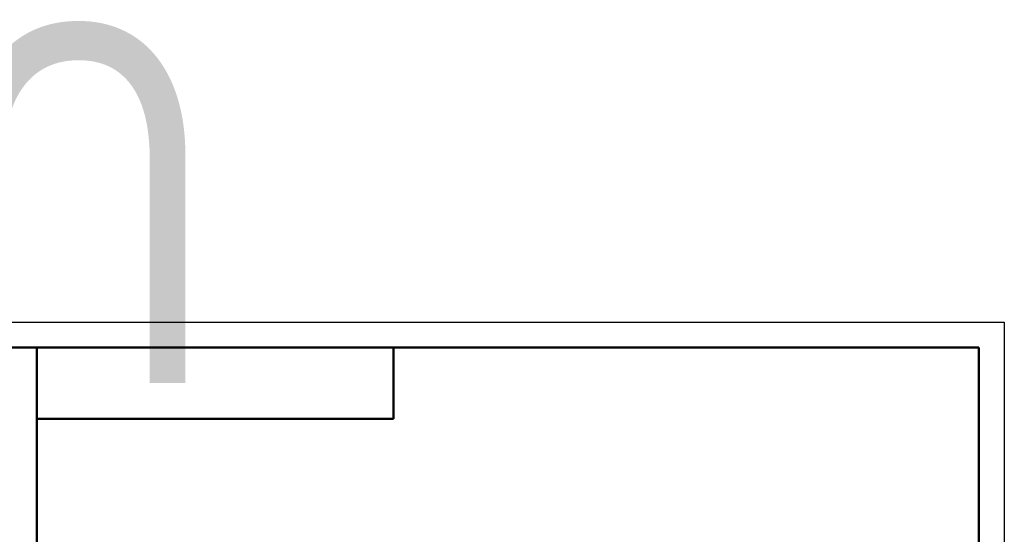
# Model space of a CAD drawing. Header units: millimetres. Extents: x -134 to 755, y -69 to 356.
# Tile 17 of 18: x 17 to 210, y 255 to 356. Entities that reach past the tile are written whole.
import ezdxf
from ezdxf.enums import TextEntityAlignment as Align

# ---------------------------------------------------------------- set-up
doc = ezdxf.new("R2018")
doc.units = ezdxf.units.MM
for name, color, linetype, lineweight in [('Кромка (ГОСТ)', 7, 'Continuous', 50), ('Обозначение (ГОСТ)', 7, 'Continuous', 25), ('Эскизная геометрия (ГОСТ)', 7, 'Continuous', 50)]:
    doc.layers.add(name, color=color, linetype=linetype, lineweight=lineweight)
doc.styles.get("Standard").update_dxf_attribs({"font": 'GOST Common Italic.ttf'})
doc.styles.add('Альтернативный текст (ГОСТ)', font='txt', dxfattribs={"width": 0.8})

# ---------------------------------------------------------------- blocks, each defined once
blk = doc.blocks.new('ГОСТ - Доп. графы 2')
at = {"layer": 'Эскизная геометрия (ГОСТ)'}
for p, q in [((-12, 0), (-12, 120)), ((-12, 120), (0, 120)), ((-7, 0), (-7, 120)), ((-12, 60), (0, 60)), ((0, 0), (-12, 0))]:
    blk.add_line(p, q, dxfattribs=at)
at = {"layer": 'Обозначение (ГОСТ)', "char_height": 3.17, "attachment_point": 5, "rotation": 90, "style": 'Альтернативный текст (ГОСТ)'}
for s, insert, width in [('\\fGOST Common|b0|i1;\\H3.1700;Перв. примен.', (-9.19, 90.05), 60.0143), ('\\fGOST Common|b0|i1;\\H3.1700;Справ. №', (-9.1, 30), 59.9357)]:
    blk.add_mtext(s, dxfattribs=dict(at, insert=insert, width=width))
at = {"layer": 'Обозначение (ГОСТ)', "lineweight": 30, "width": 0.8, "flags": 17}
for tag, p in [('Первичная_применяемость', (-3.65, 90.03)), ('Справочный_номер', (-3.55, 30.02))]:
    blk.add_attdef(tag, text='', height=3.17, rotation=90, dxfattribs=at).set_placement(p, align=Align.MIDDLE_CENTER)
blk = doc.blocks.new('ГОСТ - Доп. графы 3')
at = {"layer": 'Эскизная геометрия (ГОСТ)'}
for p, q in [((0, 0), (70, 0)), ((70, 0), (70, -14)), ((70, -14), (0, -14))]:
    blk.add_line(p, q, dxfattribs=at)
at = {"layer": 'Обозначение (ГОСТ)', "lineweight": 30, "width": 0.8}
blk.add_attdef('ОБОЗНАЧЕНИЕ', text='', height=5, rotation=180, dxfattribs=at).set_placement((34.94, -6.97), align=Align.MIDDLE_CENTER)
blk = doc.blocks.new('Рамки ГОСТ_ граница 297x210')
at = {"layer": 'Кромка (ГОСТ)', "lineweight": 25}
for p, q in [((0, 297), (210, 297)), ((210, 297), (210, 0))]:
    blk.add_line(p, q, dxfattribs=at)
at = {"layer": 'Кромка (ГОСТ)'}
for p, q in [((205, 292), (20, 292)), ((20, 292), (20, 5)), ((205, 5), (205, 292))]:
    blk.add_line(p, q, dxfattribs=at)

msp = doc.modelspace()

# ---------------------------------------------------------------- block references
ref = msp.add_blockref('ГОСТ - Доп. графы 3', (20, 292))
lines = msp.add_mtext('\\W0.8000;UD10 ', dxfattribs={"layer": 'Обозначение (ГОСТ)', "insert": (54.9421, 285.0324), "char_height": 70.124838, "attachment_point": 1, "rotation": 180})
ref.add_attrib('ОБОЗНАЧЕНИЕ', '', (54.9421, 285.0324)).embed_mtext(lines)
for name, p in [('Рамки ГОСТ_ граница 297x210', (0, 0)), ('ГОСТ - Доп. графы 2', (20, 172))]:
    msp.add_blockref(name, p)

doc.saveas('drawing.dxf')
